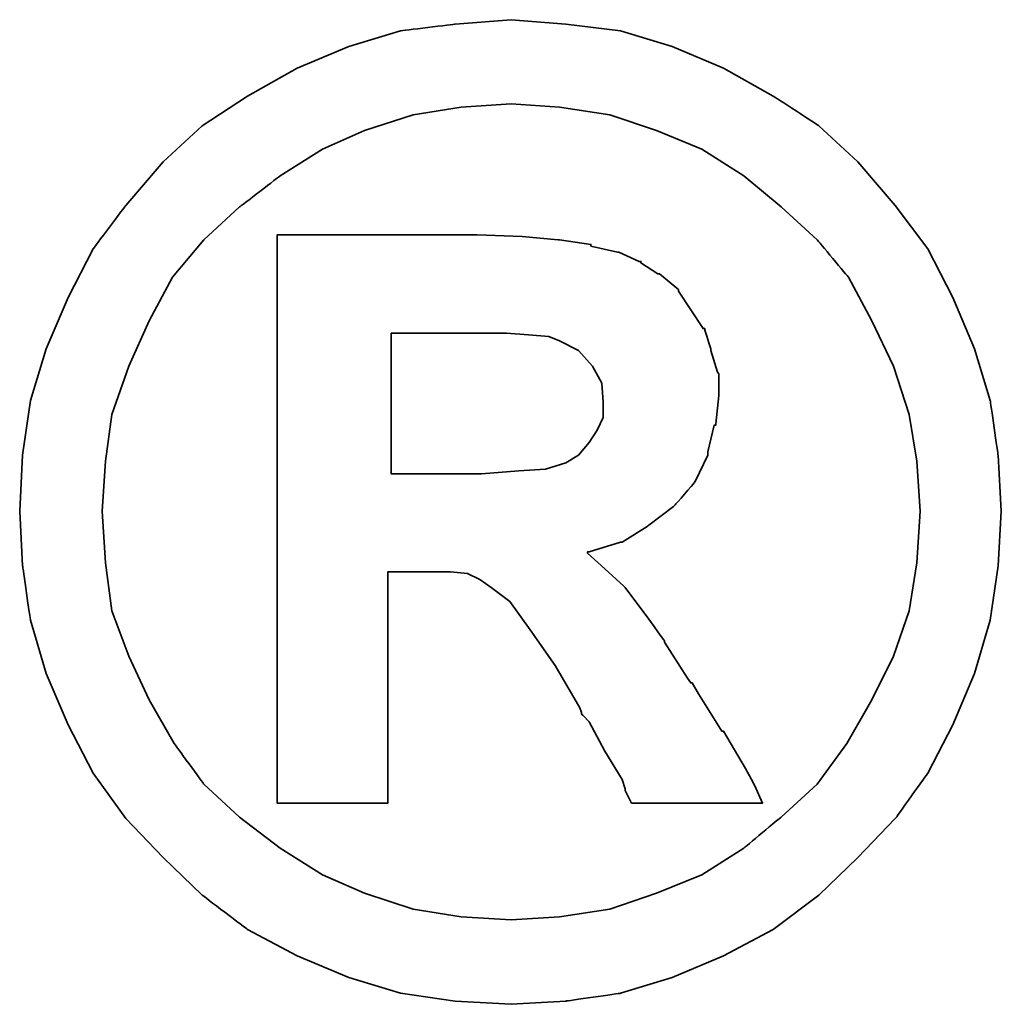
# Model space of a CAD drawing. Header units: millimetres. Extents: x 724 to 1034, y 320 to 423.
# Tile 54 of 57: x 985.05 to 986.69, y 354.24 to 355.89. Entities that reach past the tile are written whole.
import ezdxf

# ---------------------------------------------------------------- set-up
doc = ezdxf.new("R2010")
doc.units = ezdxf.units.MM
doc.header["$LTSCALE"] = 0.15
doc.layers.add('DIM', color=4, linetype='CONTINUOUS')
doc.layers.add('layer 1', color=7, linetype='CONTINUOUS')

# ---------------------------------------------------------------- blocks, each defined once
blk = doc.blocks.new('TBI MOTION logo(完整正式版)')
at = {"layer": 'layer 1', "color": 22, "lineweight": 35}
for points, knots in [([(81.20634, 4.98624), (81.20634, 4.98624), (81.18649, 5.32862), (81.18649, 5.32862), (81.18649, 5.32862), (81.18649, 5.32862), (81.13886, 5.66206), (81.13886, 5.66206), (81.13886, 5.66206), (81.13886, 5.66206), (81.04359, 5.97764), (81.04359, 5.97764), (81.04359, 5.97764), (81.04359, 5.97764), (80.91061, 6.29124), (80.91061, 6.29124), (80.91061, 6.29124), (80.91061, 6.29124), (80.75778, 6.58697), (80.75778, 6.58697), (80.75778, 6.58697), (80.75778, 6.58697), (80.5593, 6.85294), (80.5593, 6.85294), (80.5593, 6.85294), (80.5593, 6.85294), (80.33105, 7.1189), (80.33105, 7.1189), (80.33105, 7.1189), (80.33105, 7.1189), (80.09287, 7.33921), (80.09287, 7.33921), (80.09287, 7.33921), (80.09287, 7.33921), (79.815, 7.51982), (79.815, 7.51982), (79.815, 7.51982), (79.815, 7.51982), (79.51133, 7.69051), (79.51133, 7.69051), (79.51133, 7.69051), (79.51133, 7.69051), (79.19773, 7.8235), (79.19773, 7.8235), (79.19773, 7.8235), (79.19773, 7.8235), (78.88215, 7.91877), (78.88215, 7.91877), (78.88215, 7.91877), (78.88215, 7.91877), (78.54871, 7.95846), (78.54871, 7.95846), (78.54871, 7.95846), (78.54871, 7.95846), (78.21526, 7.98625), (78.21526, 7.98625), (78.21526, 7.98625), (78.21526, 7.98625), (77.87388, 7.95846), (77.87388, 7.95846), (77.87388, 7.95846), (77.87388, 7.95846), (77.54044, 7.91877), (77.54044, 7.91877), (77.54044, 7.91877), (77.54044, 7.91877), (77.22485, 7.8235), (77.22485, 7.8235), (77.22485, 7.8235), (77.22485, 7.8235), (76.91027, 7.69051), (76.91027, 7.69051), (76.91027, 7.69051), (76.91027, 7.69051), (76.6056, 7.51982), (76.6056, 7.51982), (76.6056, 7.51982), (76.6056, 7.51982), (76.32972, 7.33921), (76.32972, 7.33921), (76.32972, 7.33921), (76.32972, 7.33921), (76.09154, 7.1189), (76.09154, 7.1189), (76.09154, 7.1189), (76.09154, 7.1189), (75.86329, 6.85294), (75.86329, 6.85294), (75.86329, 6.85294), (75.86329, 6.85294), (75.66382, 6.58697), (75.66382, 6.58697), (75.66382, 6.58697), (75.66382, 6.58697), (75.51099, 6.29124), (75.51099, 6.29124), (75.51099, 6.29124), (75.51099, 6.29124), (75.37702, 5.97764), (75.37702, 5.97764), (75.37702, 5.97764), (75.37702, 5.97764), (75.28175, 5.66206), (75.28175, 5.66206), (75.28175, 5.66206), (75.28175, 5.66206), (75.23411, 5.32862), (75.23411, 5.32862), (75.23411, 5.32862), (75.23411, 5.32862), (75.21625, 4.98624), (75.21625, 4.98624), (75.21625, 4.98624), (75.21625, 4.98624), (75.23411, 4.6528), (75.23411, 4.6528), (75.23411, 4.6528), (75.23411, 4.6528), (75.28175, 4.32035), (75.28175, 4.32035), (75.28175, 4.32035), (75.28175, 4.32035), (75.37702, 3.99583), (75.37702, 3.99583), (75.37702, 3.99583), (75.37702, 3.99583), (75.51099, 3.68224), (75.51099, 3.68224), (75.51099, 3.68224), (75.51099, 3.68224), (75.66382, 3.38749), (75.66382, 3.38749), (75.66382, 3.38749), (75.66382, 3.38749), (75.86329, 3.10963), (75.86329, 3.10963), (75.86329, 3.10963), (75.86329, 3.10963), (76.09154, 2.87145), (76.09154, 2.87145), (76.09154, 2.87145), (76.09154, 2.87145), (76.32972, 2.6432), (76.32972, 2.6432), (76.32972, 2.6432), (76.32972, 2.6432), (76.6056, 2.43381), (76.6056, 2.43381), (76.6056, 2.43381), (76.6056, 2.43381), (76.91027, 2.27205), (76.91027, 2.27205), (76.91027, 2.27205), (76.91027, 2.27205), (77.22485, 2.13906), (77.22485, 2.13906), (77.22485, 2.13906), (77.22485, 2.13906), (77.54044, 2.0438), (77.54044, 2.0438), (77.54044, 2.0438), (77.54044, 2.0438), (77.87388, 1.99616), (77.87388, 1.99616), (77.87388, 1.99616), (77.87388, 1.99616), (78.21526, 1.97631), (78.21526, 1.97631), (78.21526, 1.97631), (78.21526, 1.97631), (78.54871, 1.99616), (78.54871, 1.99616), (78.54871, 1.99616), (78.54871, 1.99616), (78.88215, 2.0438), (78.88215, 2.0438), (78.88215, 2.0438), (78.88215, 2.0438), (79.19773, 2.13906), (79.19773, 2.13906), (79.19773, 2.13906), (79.19773, 2.13906), (79.51133, 2.27205), (79.51133, 2.27205), (79.51133, 2.27205), (79.51133, 2.27205), (79.815, 2.43381), (79.815, 2.43381), (79.815, 2.43381), (79.815, 2.43381), (80.09287, 2.6432), (80.09287, 2.6432), (80.09287, 2.6432), (80.09287, 2.6432), (80.33105, 2.87145), (80.33105, 2.87145), (80.33105, 2.87145), (80.33105, 2.87145), (80.5593, 3.10963), (80.5593, 3.10963), (80.5593, 3.10963), (80.5593, 3.10963), (80.75778, 3.38749), (80.75778, 3.38749), (80.75778, 3.38749), (80.75778, 3.38749), (80.91061, 3.68224), (80.91061, 3.68224), (80.91061, 3.68224), (80.91061, 3.68224), (81.04359, 3.99583), (81.04359, 3.99583), (81.04359, 3.99583), (81.04359, 3.99583), (81.13886, 4.32035), (81.13886, 4.32035), (81.13886, 4.32035), (81.13886, 4.32035), (81.18649, 4.6528), (81.18649, 4.6528), (81.18649, 4.6528), (81.18649, 4.6528), (81.20634, 4.98624), (81.20634, 4.98624)], [0, 0, 0, 0, 0.0178571, 0.0178571, 0.0178571, 0.0178572, 0.0357143, 0.0357143, 0.0357143, 0.0357143, 0.0535714, 0.0535714, 0.0535714, 0.0535714, 0.0714286, 0.0714286, 0.0714286, 0.0714286, 0.0892857, 0.0892857, 0.0892857, 0.0892857, 0.1071429, 0.1071429, 0.1071429, 0.1071429, 0.125, 0.125, 0.125, 0.125, 0.1428571, 0.1428571, 0.1428571, 0.1428572, 0.1607143, 0.1607143, 0.1607143, 0.1607143, 0.1785714, 0.1785714, 0.1785714, 0.1785714, 0.1964286, 0.1964286, 0.1964286, 0.1964286, 0.2142857, 0.2142857, 0.2142857, 0.2142857, 0.2321429, 0.2321429, 0.2321429, 0.2321429, 0.25, 0.25, 0.25, 0.25, 0.2678571, 0.2678571, 0.2678571, 0.2678572, 0.2857143, 0.2857143, 0.2857143, 0.2857143, 0.3035714, 0.3035714, 0.3035714, 0.3035714, 0.3214286, 0.3214286, 0.3214286, 0.3214286, 0.3392857, 0.3392857, 0.3392857, 0.3392857, 0.3571429, 0.3571429, 0.3571429, 0.3571429, 0.375, 0.375, 0.375, 0.375, 0.3928571, 0.3928571, 0.3928571, 0.3928572, 0.4107143, 0.4107143, 0.4107143, 0.4107143, 0.4285714, 0.4285714, 0.4285714, 0.4285714, 0.4464286, 0.4464286, 0.4464286, 0.4464286, 0.4642857, 0.4642857, 0.4642857, 0.4642857, 0.4821429, 0.4821429, 0.4821429, 0.4821429, 0.5, 0.5, 0.5, 0.5, 0.5178571, 0.5178571, 0.5178571, 0.5178572, 0.5357143, 0.5357143, 0.5357143, 0.5357143, 0.5535714, 0.5535714, 0.5535714, 0.5535714, 0.5714286, 0.5714286, 0.5714286, 0.5714286, 0.5892857, 0.5892857, 0.5892857, 0.5892857, 0.6071429, 0.6071429, 0.6071429, 0.6071429, 0.625, 0.625, 0.625, 0.625, 0.6428571, 0.6428571, 0.6428571, 0.6428572, 0.6607143, 0.6607143, 0.6607143, 0.6607143, 0.6785714, 0.6785714, 0.6785714, 0.6785714, 0.6964286, 0.6964286, 0.6964286, 0.6964286, 0.7142857, 0.7142857, 0.7142857, 0.7142857, 0.7321429, 0.7321429, 0.7321429, 0.7321429, 0.75, 0.75, 0.75, 0.75, 0.7678571, 0.7678571, 0.7678571, 0.7678572, 0.7857143, 0.7857143, 0.7857143, 0.7857143, 0.8035714, 0.8035714, 0.8035714, 0.8035714, 0.8214286, 0.8214286, 0.8214286, 0.8214286, 0.8392857, 0.8392857, 0.8392857, 0.8392857, 0.8571429, 0.8571429, 0.8571429, 0.8571429, 0.875, 0.875, 0.875, 0.875, 0.8928571, 0.8928571, 0.8928571, 0.8928572, 0.9107143, 0.9107143, 0.9107143, 0.9107143, 0.9285714, 0.9285714, 0.9285714, 0.9285714, 0.9464286, 0.9464286, 0.9464286, 0.9464286, 0.9642857, 0.9642857, 0.9642857, 0.9642857, 0.9821429, 0.9821429, 0.9821429, 0.9821429, 1, 1, 1, 1]), ([(80.71014, 4.98624), (80.71014, 4.98624), (80.69129, 5.29091), (80.69129, 5.29091), (80.69129, 5.29091), (80.69129, 5.29091), (80.64464, 5.57672), (80.64464, 5.57672), (80.64464, 5.57672), (80.64464, 5.57672), (80.54937, 5.87245), (80.54937, 5.87245), (80.54937, 5.87245), (80.54937, 5.87245), (80.41639, 6.14833), (80.41639, 6.14833), (80.41639, 6.14833), (80.41639, 6.14833), (80.27349, 6.41429), (80.27349, 6.41429), (80.27349, 6.41429), (80.27349, 6.41429), (80.08295, 6.64255), (80.08295, 6.64255), (80.08295, 6.64255), (80.08295, 6.64255), (79.86264, 6.84301), (79.86264, 6.84301), (79.86264, 6.84301), (79.86264, 6.84301), (79.63439, 7.03355), (79.63439, 7.03355), (79.63439, 7.03355), (79.63439, 7.03355), (79.37835, 7.1963), (79.37835, 7.1963), (79.37835, 7.1963), (79.37835, 7.1963), (79.10246, 7.30944), (79.10246, 7.30944), (79.10246, 7.30944), (79.10246, 7.30944), (78.81665, 7.40471), (78.81665, 7.40471), (78.81665, 7.40471), (78.81665, 7.40471), (78.511, 7.45234), (78.511, 7.45234), (78.511, 7.45234), (78.511, 7.45234), (78.21526, 7.47219), (78.21526, 7.47219), (78.21526, 7.47219), (78.21526, 7.47219), (77.9106, 7.45234), (77.9106, 7.45234), (77.9106, 7.45234), (77.9106, 7.45234), (77.61685, 7.40471), (77.61685, 7.40471), (77.61685, 7.40471), (77.61685, 7.40471), (77.32012, 7.30944), (77.32012, 7.30944), (77.32012, 7.30944), (77.32012, 7.30944), (77.06309, 7.1963), (77.06309, 7.1963), (77.06309, 7.1963), (77.06309, 7.1963), (76.80606, 7.03355), (76.80606, 7.03355), (76.80606, 7.03355), (76.80606, 7.03355), (76.55797, 6.84301), (76.55797, 6.84301), (76.55797, 6.84301), (76.55797, 6.84301), (76.34063, 6.64255), (76.34063, 6.64255), (76.34063, 6.64255), (76.34063, 6.64255), (76.1491, 6.41429), (76.1491, 6.41429), (76.1491, 6.41429), (76.1491, 6.41429), (76.0062, 6.14833), (76.0062, 6.14833), (76.0062, 6.14833), (76.0062, 6.14833), (75.88314, 5.87245), (75.88314, 5.87245), (75.88314, 5.87245), (75.88314, 5.87245), (75.77794, 5.57672), (75.77794, 5.57672), (75.77794, 5.57672), (75.77794, 5.57672), (75.73924, 5.29091), (75.73924, 5.29091), (75.73924, 5.29091), (75.73924, 5.29091), (75.72039, 4.98624), (75.72039, 4.98624), (75.72039, 4.98624), (75.72039, 4.98624), (75.73924, 4.67165), (75.73924, 4.67165), (75.73924, 4.67165), (75.73924, 4.67165), (75.77794, 4.37791), (75.77794, 4.37791), (75.77794, 4.37791), (75.77794, 4.37791), (75.88314, 4.10102), (75.88314, 4.10102), (75.88314, 4.10102), (75.88314, 4.10102), (76.0062, 3.83407), (76.0062, 3.83407), (76.0062, 3.83407), (76.0062, 3.83407), (76.15902, 3.56811), (76.15902, 3.56811), (76.15902, 3.56811), (76.15902, 3.56811), (76.34063, 3.32001), (76.34063, 3.32001), (76.34063, 3.32001), (76.34063, 3.32001), (76.55797, 3.11955), (76.55797, 3.11955), (76.55797, 3.11955), (76.55797, 3.11955), (76.80606, 2.92901), (76.80606, 2.92901), (76.80606, 2.92901), (76.80606, 2.92901), (77.06309, 2.76725), (77.06309, 2.76725), (77.06309, 2.76725), (77.06309, 2.76725), (77.32012, 2.65412), (77.32012, 2.65412), (77.32012, 2.65412), (77.32012, 2.65412), (77.61685, 2.55786), (77.61685, 2.55786), (77.61685, 2.55786), (77.61685, 2.55786), (77.9106, 2.51022), (77.9106, 2.51022), (77.9106, 2.51022), (77.9106, 2.51022), (78.21526, 2.49137), (78.21526, 2.49137), (78.21526, 2.49137), (78.21526, 2.49137), (78.511, 2.51022), (78.511, 2.51022), (78.511, 2.51022), (78.511, 2.51022), (78.81665, 2.55786), (78.81665, 2.55786), (78.81665, 2.55786), (78.81665, 2.55786), (79.10246, 2.65412), (79.10246, 2.65412), (79.10246, 2.65412), (79.10246, 2.65412), (79.37835, 2.76725), (79.37835, 2.76725), (79.37835, 2.76725), (79.37835, 2.76725), (79.63439, 2.92901), (79.63439, 2.92901), (79.63439, 2.92901), (79.63439, 2.92901), (79.86264, 3.11955), (79.86264, 3.11955), (79.86264, 3.11955), (79.86264, 3.11955), (80.08295, 3.32001), (80.08295, 3.32001), (80.08295, 3.32001), (80.08295, 3.32001), (80.26356, 3.56811), (80.26356, 3.56811), (80.26356, 3.56811), (80.26356, 3.56811), (80.41639, 3.83407), (80.41639, 3.83407), (80.41639, 3.83407), (80.41639, 3.83407), (80.54937, 4.10102), (80.54937, 4.10102), (80.54937, 4.10102), (80.54937, 4.10102), (80.64464, 4.37791), (80.64464, 4.37791), (80.64464, 4.37791), (80.64464, 4.37791), (80.69129, 4.67165), (80.69129, 4.67165), (80.69129, 4.67165), (80.69129, 4.67165), (80.71014, 4.98624), (80.71014, 4.98624)], [0, 0, 0, 0, 0.0192308, 0.0192308, 0.0192308, 0.0192308, 0.0384615, 0.0384615, 0.0384615, 0.0384615, 0.0576923, 0.0576923, 0.0576923, 0.0576923, 0.0769231, 0.0769231, 0.0769231, 0.0769231, 0.0961538, 0.0961538, 0.0961538, 0.0961539, 0.1153846, 0.1153846, 0.1153846, 0.1153846, 0.1346154, 0.1346154, 0.1346154, 0.1346154, 0.1538462, 0.1538462, 0.1538462, 0.1538462, 0.1730769, 0.1730769, 0.1730769, 0.1730769, 0.1923077, 0.1923077, 0.1923077, 0.1923077, 0.2115385, 0.2115385, 0.2115385, 0.2115385, 0.2307692, 0.2307692, 0.2307692, 0.2307692, 0.25, 0.25, 0.25, 0.25, 0.2692308, 0.2692308, 0.2692308, 0.2692308, 0.2884615, 0.2884615, 0.2884615, 0.2884615, 0.3076923, 0.3076923, 0.3076923, 0.3076923, 0.3269231, 0.3269231, 0.3269231, 0.3269231, 0.3461538, 0.3461538, 0.3461538, 0.3461539, 0.3653846, 0.3653846, 0.3653846, 0.3653846, 0.3846154, 0.3846154, 0.3846154, 0.3846154, 0.4038462, 0.4038462, 0.4038462, 0.4038462, 0.4230769, 0.4230769, 0.4230769, 0.4230769, 0.4423077, 0.4423077, 0.4423077, 0.4423077, 0.4615385, 0.4615385, 0.4615385, 0.4615385, 0.4807692, 0.4807692, 0.4807692, 0.4807692, 0.5, 0.5, 0.5, 0.5, 0.5192308, 0.5192308, 0.5192308, 0.5192308, 0.5384615, 0.5384615, 0.5384615, 0.5384615, 0.5576923, 0.5576923, 0.5576923, 0.5576923, 0.5769231, 0.5769231, 0.5769231, 0.5769231, 0.5961538, 0.5961538, 0.5961538, 0.5961539, 0.6153846, 0.6153846, 0.6153846, 0.6153846, 0.6346154, 0.6346154, 0.6346154, 0.6346154, 0.6538462, 0.6538462, 0.6538462, 0.6538462, 0.6730769, 0.6730769, 0.6730769, 0.6730769, 0.6923077, 0.6923077, 0.6923077, 0.6923077, 0.7115385, 0.7115385, 0.7115385, 0.7115385, 0.7307692, 0.7307692, 0.7307692, 0.7307692, 0.75, 0.75, 0.75, 0.75, 0.7692308, 0.7692308, 0.7692308, 0.7692308, 0.7884615, 0.7884615, 0.7884615, 0.7884615, 0.8076923, 0.8076923, 0.8076923, 0.8076923, 0.8269231, 0.8269231, 0.8269231, 0.8269231, 0.8461538, 0.8461538, 0.8461538, 0.8461539, 0.8653846, 0.8653846, 0.8653846, 0.8653846, 0.8846154, 0.8846154, 0.8846154, 0.8846154, 0.9038462, 0.9038462, 0.9038462, 0.9038462, 0.9230769, 0.9230769, 0.9230769, 0.9230769, 0.9423077, 0.9423077, 0.9423077, 0.9423077, 0.9615385, 0.9615385, 0.9615385, 0.9615385, 0.9807692, 0.9807692, 0.9807692, 0.9807692, 1, 1, 1, 1]), ([(76.78721, 3.2823), (76.78721, 3.2823), (76.78721, 3.32001), (76.78721, 3.32001), (76.78721, 3.32001), (76.78721, 3.32001), (76.78721, 3.42422), (76.78721, 3.42422), (76.78721, 3.42422), (76.78721, 3.42422), (76.78721, 3.59689), (76.78721, 3.59689), (76.78721, 3.59689), (76.78721, 3.59689), (76.78721, 3.80529), (76.78721, 3.80529), (76.78721, 3.80529), (76.78721, 3.80529), (76.78721, 4.0524), (76.78721, 4.0524), (76.78721, 4.0524), (76.78721, 4.0524), (76.78721, 4.32035), (76.78721, 4.32035), (76.78721, 4.32035), (76.78721, 4.32035), (76.78721, 4.92868), (76.78721, 4.92868), (76.78721, 4.92868), (76.78721, 4.92868), (76.78721, 5.53801), (76.78721, 5.53801), (76.78721, 5.53801), (76.78721, 5.53801), (76.78721, 5.82482), (76.78721, 5.82482), (76.78721, 5.82482), (76.78721, 5.82482), (76.78721, 6.07291), (76.78721, 6.07291), (76.78721, 6.07291), (76.78721, 6.07291), (76.78721, 6.30017), (76.78721, 6.30017), (76.78721, 6.30017), (76.78721, 6.30017), (76.78721, 6.45399), (76.78721, 6.45399), (76.78721, 6.45399), (76.78721, 6.45399), (76.78721, 6.5572), (76.78721, 6.5572), (76.78721, 6.5572), (76.78721, 6.5572), (76.78721, 6.59689), (76.78721, 6.59689), (76.78721, 6.59689), (76.78721, 6.59689), (76.78721, 6.67232), (76.78721, 6.67232), (76.78721, 6.67232), (76.78721, 6.67232), (76.8537, 6.67232), (76.8537, 6.67232), (76.8537, 6.67232), (76.8537, 6.67232), (76.87355, 6.67232), (76.87355, 6.67232), (76.87355, 6.67232), (76.87355, 6.67232), (76.91027, 6.67232), (76.91027, 6.67232), (76.91027, 6.67232), (76.91027, 6.67232), (77.04424, 6.67232), (77.04424, 6.67232), (77.04424, 6.67232), (77.04424, 6.67232), (77.22485, 6.67232), (77.22485, 6.67232), (77.22485, 6.67232), (77.22485, 6.67232), (77.43524, 6.67232), (77.43524, 6.67232), (77.43524, 6.67232), (77.43524, 6.67232), (77.65357, 6.67232), (77.65357, 6.67232), (77.65357, 6.67232), (77.65357, 6.67232), (77.82625, 6.67232), (77.82625, 6.67232), (77.82625, 6.67232), (77.82625, 6.67232), (77.94037, 6.67232), (77.94037, 6.67232), (77.94037, 6.67232), (77.94037, 6.67232), (77.97709, 6.67232), (77.97709, 6.67232), (77.97709, 6.67232), (77.97709, 6.67232), (77.99694, 6.67232), (77.99694, 6.67232), (77.99694, 6.67232), (77.99694, 6.67232), (78.00686, 6.67232), (78.00686, 6.67232), (78.00686, 6.67232), (78.00686, 6.67232), (78.28275, 6.6624), (78.28275, 6.6624), (78.28275, 6.6624), (78.28275, 6.6624), (78.50107, 6.64255), (78.50107, 6.64255), (78.50107, 6.64255), (78.50107, 6.64255), (78.511, 6.64255), (78.511, 6.64255), (78.511, 6.64255), (78.511, 6.64255), (78.70154, 6.61476), (78.70154, 6.61476), (78.70154, 6.61476), (78.70154, 6.61476), (78.70154, 6.60483), (78.70154, 6.60483), (78.70154, 6.60483), (78.70154, 6.60483), (78.86429, 6.56713), (78.86429, 6.56713), (78.86429, 6.56713), (78.86429, 6.56713), (78.87223, 6.56713), (78.87223, 6.56713), (78.87223, 6.56713), (78.87223, 6.56713), (78.99727, 6.51056), (78.99727, 6.51056), (78.99727, 6.51056), (78.99727, 6.51056), (79.00719, 6.51056), (79.00719, 6.51056), (79.00719, 6.51056), (79.00719, 6.51056), (79.00719, 6.50162), (79.00719, 6.50162), (79.00719, 6.50162), (79.00719, 6.50162), (79.1104, 6.43415), (79.1104, 6.43415), (79.1104, 6.43415), (79.1104, 6.43415), (79.12132, 6.43415), (79.12132, 6.43415), (79.12132, 6.43415), (79.12132, 6.43415), (79.22552, 6.34781), (79.22552, 6.34781), (79.22552, 6.34781), (79.22552, 6.34781), (79.23544, 6.33888), (79.23544, 6.33888), (79.23544, 6.33888), (79.23544, 6.33888), (79.23544, 6.32895), (79.23544, 6.32895), (79.23544, 6.32895), (79.23544, 6.32895), (79.31087, 6.21483), (79.31087, 6.21483), (79.31087, 6.21483), (79.31087, 6.21483), (79.38629, 6.1007), (79.38629, 6.1007), (79.38629, 6.1007), (79.38629, 6.1007), (79.3972, 6.1007), (79.3972, 6.1007), (79.3972, 6.1007), (79.3972, 6.1007), (79.3972, 6.09078), (79.3972, 6.09078), (79.3972, 6.09078), (79.3972, 6.09078), (79.43392, 5.97764), (79.43392, 5.97764), (79.43392, 5.97764), (79.43392, 5.97764), (79.43392, 5.96772), (79.43392, 5.96772), (79.43392, 5.96772), (79.43392, 5.96772), (79.47362, 5.83474), (79.47362, 5.83474), (79.47362, 5.83474), (79.47362, 5.83474), (79.48156, 5.82482), (79.48156, 5.82482), (79.48156, 5.82482), (79.48156, 5.82482), (79.48156, 5.69977), (79.48156, 5.69977), (79.48156, 5.69977), (79.48156, 5.69977), (79.48156, 5.69183), (79.48156, 5.69183), (79.48156, 5.69183), (79.48156, 5.69183), (79.4637, 5.51915), (79.4637, 5.51915), (79.4637, 5.51915), (79.4637, 5.51915), (79.4637, 5.51122), (79.4637, 5.51122), (79.4637, 5.51122), (79.4637, 5.51122), (79.45377, 5.51122), (79.45377, 5.51122), (79.45377, 5.51122), (79.45377, 5.51122), (79.41507, 5.34847), (79.41507, 5.34847), (79.41507, 5.34847), (79.41507, 5.34847), (79.41507, 5.33854), (79.41507, 5.33854), (79.41507, 5.33854), (79.41507, 5.33854), (79.41507, 5.32862), (79.41507, 5.32862), (79.41507, 5.32862), (79.41507, 5.32862), (79.33865, 5.16785), (79.33865, 5.16785), (79.33865, 5.16785), (79.33865, 5.16785), (79.33071, 5.15693), (79.33071, 5.15693), (79.33071, 5.15693), (79.33071, 5.15693), (79.2156, 5.02495), (79.2156, 5.02495), (79.2156, 5.02495), (79.2156, 5.02495), (79.20567, 5.01502), (79.20567, 5.01502), (79.20567, 5.01502), (79.20567, 5.01502), (79.05483, 4.89991), (79.05483, 4.89991), (79.05483, 4.89991), (79.05483, 4.89991), (79.04491, 4.89197), (79.04491, 4.89197), (79.04491, 4.89197), (79.04491, 4.89197), (78.89208, 4.7967), (78.89208, 4.7967), (78.89208, 4.7967), (78.89208, 4.7967), (78.88215, 4.7967), (78.88215, 4.7967), (78.88215, 4.7967), (78.88215, 4.7967), (78.69161, 4.73913), (78.69161, 4.73913), (78.69161, 4.73913), (78.69161, 4.73913), (78.68169, 4.73913), (78.68169, 4.73913), (78.68169, 4.73913), (78.68169, 4.73913), (78.68169, 4.72921), (78.68169, 4.72921), (78.68169, 4.72921), (78.68169, 4.72921), (78.78688, 4.63394), (78.78688, 4.63394), (78.78688, 4.63394), (78.78688, 4.63394), (78.902, 4.52875), (78.902, 4.52875), (78.902, 4.52875), (78.902, 4.52875), (78.91093, 4.52081), (78.91093, 4.52081), (78.91093, 4.52081), (78.91093, 4.52081), (79.02506, 4.36798), (79.02506, 4.36798), (79.02506, 4.36798), (79.02506, 4.36798), (79.1501, 4.1953), (79.1501, 4.1953), (79.1501, 4.1953), (79.1501, 4.1953), (79.1501, 4.18736), (79.1501, 4.18736), (79.1501, 4.18736), (79.1501, 4.18736), (79.29201, 3.96705), (79.29201, 3.96705), (79.29201, 3.96705), (79.29201, 3.96705), (79.31087, 3.93828), (79.31087, 3.93828), (79.31087, 3.93828), (79.31087, 3.93828), (79.32079, 3.93828), (79.32079, 3.93828), (79.32079, 3.93828), (79.32079, 3.93828), (79.3585, 3.87178), (79.3585, 3.87178), (79.3585, 3.87178), (79.3585, 3.87178), (79.50141, 3.64353), (79.50141, 3.64353), (79.50141, 3.64353), (79.50141, 3.64353), (79.51133, 3.64353), (79.51133, 3.64353), (79.51133, 3.64353), (79.51133, 3.64353), (79.64431, 3.41528), (79.64431, 3.41528), (79.64431, 3.41528), (79.64431, 3.41528), (79.68202, 3.3478), (79.68202, 3.3478), (79.68202, 3.3478), (79.68202, 3.3478), (79.70187, 3.31009), (79.70187, 3.31009), (79.70187, 3.31009), (79.70187, 3.31009), (79.7495, 3.2049), (79.7495, 3.2049), (79.7495, 3.2049), (79.7495, 3.2049), (79.64431, 3.2049), (79.64431, 3.2049), (79.64431, 3.2049), (79.64431, 3.2049), (79.62546, 3.2049), (79.62546, 3.2049), (79.62546, 3.2049), (79.62546, 3.2049), (79.53912, 3.2049), (79.53912, 3.2049), (79.53912, 3.2049), (79.53912, 3.2049), (79.31087, 3.2049), (79.31087, 3.2049), (79.31087, 3.2049), (79.31087, 3.2049), (79.08262, 3.2049), (79.08262, 3.2049), (79.08262, 3.2049), (79.08262, 3.2049), (79.00719, 3.2049), (79.00719, 3.2049), (79.00719, 3.2049), (79.00719, 3.2049), (78.98735, 3.2049), (78.98735, 3.2049), (78.98735, 3.2049), (78.98735, 3.2049), (78.94964, 3.2049), (78.94964, 3.2049), (78.94964, 3.2049), (78.94964, 3.2049), (78.92979, 3.24459), (78.92979, 3.24459), (78.92979, 3.24459), (78.92979, 3.24459), (78.91093, 3.2823), (78.91093, 3.2823), (78.91093, 3.2823), (78.91093, 3.2823), (78.91093, 3.29223), (78.91093, 3.29223), (78.91093, 3.29223), (78.91093, 3.29223), (78.89208, 3.3478), (78.89208, 3.3478), (78.89208, 3.3478), (78.89208, 3.3478), (78.78688, 3.52048), (78.78688, 3.52048), (78.78688, 3.52048), (78.78688, 3.52048), (78.69161, 3.7001), (78.69161, 3.7001), (78.69161, 3.7001), (78.69161, 3.7001), (78.6539, 3.7388), (78.6539, 3.7388), (78.6539, 3.7388), (78.6539, 3.7388), (78.64398, 3.74873), (78.64398, 3.74873), (78.64398, 3.74873), (78.64398, 3.74873), (78.64398, 3.75766), (78.64398, 3.75766), (78.64398, 3.75766), (78.64398, 3.75766), (78.63405, 3.78644), (78.63405, 3.78644), (78.63405, 3.78644), (78.63405, 3.78644), (78.48321, 4.04347), (78.48321, 4.04347), (78.48321, 4.04347), (78.48321, 4.04347), (78.33038, 4.2618), (78.33038, 4.2618), (78.33038, 4.2618), (78.33038, 4.2618), (78.20732, 4.43447), (78.20732, 4.43447), (78.20732, 4.43447), (78.20732, 4.43447), (78.09221, 4.52081), (78.09221, 4.52081), (78.09221, 4.52081), (78.09221, 4.52081), (78.02472, 4.56845), (78.02472, 4.56845), (78.02472, 4.56845), (78.02472, 4.56845), (77.9493, 4.60616), (77.9493, 4.60616), (77.9493, 4.60616), (77.9493, 4.60616), (77.8451, 4.61608), (77.8451, 4.61608), (77.8451, 4.61608), (77.8451, 4.61608), (77.71113, 4.61608), (77.71113, 4.61608), (77.71113, 4.61608), (77.71113, 4.61608), (77.69128, 4.61608), (77.69128, 4.61608), (77.69128, 4.61608), (77.69128, 4.61608), (77.67342, 4.61608), (77.67342, 4.61608), (77.67342, 4.61608), (77.67342, 4.61608), (77.5583, 4.61608), (77.5583, 4.61608), (77.5583, 4.61608), (77.5583, 4.61608), (77.46303, 4.61608), (77.46303, 4.61608), (77.46303, 4.61608), (77.46303, 4.61608), (77.46303, 4.54761), (77.46303, 4.54761), (77.46303, 4.54761), (77.46303, 4.54761), (77.46303, 4.47318), (77.46303, 4.47318), (77.46303, 4.47318), (77.46303, 4.47318), (77.46303, 4.24294), (77.46303, 4.24294), (77.46303, 4.24294), (77.46303, 4.24294), (77.46303, 3.99583), (77.46303, 3.99583), (77.46303, 3.99583), (77.46303, 3.99583), (77.46303, 3.72888), (77.46303, 3.72888), (77.46303, 3.72888), (77.46303, 3.72888), (77.46303, 3.51055), (77.46303, 3.51055), (77.46303, 3.51055), (77.46303, 3.51055), (77.46303, 3.42422), (77.46303, 3.42422), (77.46303, 3.42422), (77.46303, 3.42422), (77.46303, 3.35773), (77.46303, 3.35773), (77.46303, 3.35773), (77.46303, 3.35773), (77.46303, 3.30017), (77.46303, 3.30017), (77.46303, 3.30017), (77.46303, 3.30017), (77.46303, 3.2823), (77.46303, 3.2823), (77.46303, 3.2823), (77.46303, 3.2823), (77.46303, 3.2049), (77.46303, 3.2049), (77.46303, 3.2049), (77.46303, 3.2049), (77.39753, 3.2049), (77.39753, 3.2049), (77.39753, 3.2049), (77.39753, 3.2049), (77.37768, 3.2049), (77.37768, 3.2049), (77.37768, 3.2049), (77.37768, 3.2049), (77.32012, 3.2049), (77.32012, 3.2049), (77.32012, 3.2049), (77.32012, 3.2049), (77.12165, 3.2049), (77.12165, 3.2049), (77.12165, 3.2049), (77.12165, 3.2049), (76.94897, 3.2049), (76.94897, 3.2049), (76.94897, 3.2049), (76.94897, 3.2049), (76.8924, 3.2049), (76.8924, 3.2049), (76.8924, 3.2049), (76.8924, 3.2049), (76.8537, 3.2049), (76.8537, 3.2049), (76.8537, 3.2049), (76.8537, 3.2049), (76.78721, 3.2049), (76.78721, 3.2049), (76.78721, 3.2049), (76.78721, 3.2049), (76.78721, 3.2823), (76.78721, 3.2823)], [0, 0, 0, 0, 0.0074074, 0.0074074, 0.0074074, 0.0074074, 0.0148148, 0.0148148, 0.0148148, 0.0148148, 0.0222222, 0.0222222, 0.0222222, 0.0222222, 0.0296296, 0.0296296, 0.0296296, 0.0296296, 0.037037, 0.037037, 0.037037, 0.037037, 0.0444444, 0.0444444, 0.0444444, 0.0444445, 0.0518519, 0.0518519, 0.0518519, 0.0518519, 0.0592593, 0.0592593, 0.0592593, 0.0592593, 0.0666667, 0.0666667, 0.0666667, 0.0666667, 0.0740741, 0.0740741, 0.0740741, 0.0740741, 0.0814815, 0.0814815, 0.0814815, 0.0814815, 0.0888889, 0.0888889, 0.0888889, 0.0888889, 0.0962963, 0.0962963, 0.0962963, 0.0962963, 0.1037037, 0.1037037, 0.1037037, 0.1037037, 0.1111111, 0.1111111, 0.1111111, 0.1111111, 0.1185185, 0.1185185, 0.1185185, 0.1185185, 0.1259259, 0.1259259, 0.1259259, 0.1259259, 0.1333333, 0.1333333, 0.1333333, 0.1333333, 0.1407407, 0.1407407, 0.1407407, 0.1407408, 0.1481481, 0.1481481, 0.1481481, 0.1481482, 0.1555556, 0.1555556, 0.1555556, 0.1555556, 0.162963, 0.162963, 0.162963, 0.162963, 0.1703704, 0.1703704, 0.1703704, 0.1703704, 0.1777778, 0.1777778, 0.1777778, 0.1777778, 0.1851852, 0.1851852, 0.1851852, 0.1851852, 0.1925926, 0.1925926, 0.1925926, 0.1925926, 0.2, 0.2, 0.2, 0.2, 0.2074074, 0.2074074, 0.2074074, 0.2074074, 0.2148148, 0.2148148, 0.2148148, 0.2148148, 0.2222222, 0.2222222, 0.2222222, 0.2222222, 0.2296296, 0.2296296, 0.2296296, 0.2296296, 0.237037, 0.237037, 0.237037, 0.237037, 0.2444444, 0.2444444, 0.2444444, 0.2444445, 0.2518519, 0.2518519, 0.2518519, 0.2518519, 0.2592593, 0.2592593, 0.2592593, 0.2592593, 0.2666667, 0.2666667, 0.2666667, 0.2666667, 0.2740741, 0.2740741, 0.2740741, 0.2740741, 0.2814815, 0.2814815, 0.2814815, 0.2814815, 0.2888889, 0.2888889, 0.2888889, 0.2888889, 0.2962963, 0.2962963, 0.2962963, 0.2962963, 0.3037037, 0.3037037, 0.3037037, 0.3037037, 0.3111111, 0.3111111, 0.3111111, 0.3111111, 0.3185185, 0.3185185, 0.3185185, 0.3185185, 0.3259259, 0.3259259, 0.3259259, 0.3259259, 0.3333333, 0.3333333, 0.3333333, 0.3333333, 0.3407407, 0.3407407, 0.3407407, 0.3407408, 0.3481481, 0.3481481, 0.3481481, 0.3481482, 0.3555556, 0.3555556, 0.3555556, 0.3555556, 0.362963, 0.362963, 0.362963, 0.362963, 0.3703704, 0.3703704, 0.3703704, 0.3703704, 0.3777778, 0.3777778, 0.3777778, 0.3777778, 0.3851852, 0.3851852, 0.3851852, 0.3851852, 0.3925926, 0.3925926, 0.3925926, 0.3925926, 0.4, 0.4, 0.4, 0.4, 0.4074074, 0.4074074, 0.4074074, 0.4074074, 0.4148148, 0.4148148, 0.4148148, 0.4148148, 0.4222222, 0.4222222, 0.4222222, 0.4222222, 0.4296296, 0.4296296, 0.4296296, 0.4296296, 0.437037, 0.437037, 0.437037, 0.437037, 0.4444444, 0.4444444, 0.4444444, 0.4444445, 0.4518519, 0.4518519, 0.4518519, 0.4518519, 0.4592593, 0.4592593, 0.4592593, 0.4592593, 0.4666667, 0.4666667, 0.4666667, 0.4666667, 0.4740741, 0.4740741, 0.4740741, 0.4740741, 0.4814815, 0.4814815, 0.4814815, 0.4814815, 0.4888889, 0.4888889, 0.4888889, 0.4888889, 0.4962963, 0.4962963, 0.4962963, 0.4962963, 0.5037037, 0.5037037, 0.5037037, 0.5037037, 0.5111111, 0.5111111, 0.5111111, 0.5111111, 0.5185185, 0.5185185, 0.5185185, 0.5185185, 0.5259259, 0.5259259, 0.5259259, 0.5259259, 0.5333333, 0.5333333, 0.5333333, 0.5333333, 0.5407407, 0.5407407, 0.5407407, 0.5407408, 0.5481481, 0.5481481, 0.5481481, 0.5481482, 0.5555556, 0.5555556, 0.5555556, 0.5555556, 0.562963, 0.562963, 0.562963, 0.562963, 0.5703704, 0.5703704, 0.5703704, 0.5703704, 0.5777778, 0.5777778, 0.5777778, 0.5777778, 0.5851852, 0.5851852, 0.5851852, 0.5851852, 0.5925926, 0.5925926, 0.5925926, 0.5925926, 0.6, 0.6, 0.6, 0.6, 0.6074074, 0.6074074, 0.6074074, 0.6074074, 0.6148148, 0.6148148, 0.6148148, 0.6148148, 0.6222222, 0.6222222, 0.6222222, 0.6222222, 0.6296296, 0.6296296, 0.6296296, 0.6296296, 0.637037, 0.637037, 0.637037, 0.637037, 0.6444444, 0.6444444, 0.6444444, 0.6444445, 0.6518519, 0.6518519, 0.6518519, 0.6518519, 0.6592593, 0.6592593, 0.6592593, 0.6592593, 0.6666667, 0.6666667, 0.6666667, 0.6666667, 0.6740741, 0.6740741, 0.6740741, 0.6740741, 0.6814815, 0.6814815, 0.6814815, 0.6814815, 0.6888889, 0.6888889, 0.6888889, 0.6888889, 0.6962963, 0.6962963, 0.6962963, 0.6962963, 0.7037037, 0.7037037, 0.7037037, 0.7037037, 0.7111111, 0.7111111, 0.7111111, 0.7111111, 0.7185185, 0.7185185, 0.7185185, 0.7185185, 0.7259259, 0.7259259, 0.7259259, 0.7259259, 0.7333333, 0.7333333, 0.7333333, 0.7333333, 0.7407407, 0.7407407, 0.7407407, 0.7407408, 0.7481481, 0.7481481, 0.7481481, 0.7481482, 0.7555556, 0.7555556, 0.7555556, 0.7555556, 0.762963, 0.762963, 0.762963, 0.762963, 0.7703704, 0.7703704, 0.7703704, 0.7703704, 0.7777778, 0.7777778, 0.7777778, 0.7777778, 0.7851852, 0.7851852, 0.7851852, 0.7851852, 0.7925926, 0.7925926, 0.7925926, 0.7925926, 0.8, 0.8, 0.8, 0.8, 0.8074074, 0.8074074, 0.8074074, 0.8074074, 0.8148148, 0.8148148, 0.8148148, 0.8148148, 0.8222222, 0.8222222, 0.8222222, 0.8222222, 0.8296296, 0.8296296, 0.8296296, 0.8296296, 0.837037, 0.837037, 0.837037, 0.837037, 0.8444444, 0.8444444, 0.8444444, 0.8444445, 0.8518519, 0.8518519, 0.8518519, 0.8518519, 0.8592593, 0.8592593, 0.8592593, 0.8592593, 0.8666667, 0.8666667, 0.8666667, 0.8666667, 0.8740741, 0.8740741, 0.8740741, 0.8740741, 0.8814815, 0.8814815, 0.8814815, 0.8814815, 0.8888889, 0.8888889, 0.8888889, 0.8888889, 0.8962963, 0.8962963, 0.8962963, 0.8962963, 0.9037037, 0.9037037, 0.9037037, 0.9037037, 0.9111111, 0.9111111, 0.9111111, 0.9111111, 0.9185185, 0.9185185, 0.9185185, 0.9185185, 0.9259259, 0.9259259, 0.9259259, 0.9259259, 0.9333333, 0.9333333, 0.9333333, 0.9333333, 0.9407407, 0.9407407, 0.9407407, 0.9407408, 0.9481481, 0.9481481, 0.9481481, 0.9481482, 0.9555556, 0.9555556, 0.9555556, 0.9555556, 0.962963, 0.962963, 0.962963, 0.962963, 0.9703704, 0.9703704, 0.9703704, 0.9703704, 0.9777778, 0.9777778, 0.9777778, 0.9777778, 0.9851852, 0.9851852, 0.9851852, 0.9851852, 0.9925926, 0.9925926, 0.9925926, 0.9925926, 1, 1, 1, 1]), ([(77.48288, 6.07291), (77.48288, 6.07291), (77.48288, 5.99551), (77.48288, 5.99551), (77.48288, 5.99551), (77.48288, 5.99551), (77.48288, 5.82482), (77.48288, 5.82482), (77.48288, 5.82482), (77.48288, 5.82482), (77.48288, 5.63328), (77.48288, 5.63328), (77.48288, 5.63328), (77.48288, 5.63328), (77.48288, 5.46358), (77.48288, 5.46358), (77.48288, 5.46358), (77.48288, 5.46358), (77.48288, 5.29091), (77.48288, 5.29091), (77.48288, 5.29091), (77.48288, 5.29091), (77.48288, 5.21449), (77.48288, 5.21449), (77.48288, 5.21449), (77.48288, 5.21449), (77.50074, 5.21449), (77.50074, 5.21449), (77.50074, 5.21449), (77.50074, 5.21449), (77.71113, 5.21449), (77.71113, 5.21449), (77.71113, 5.21449), (77.71113, 5.21449), (77.94037, 5.21449), (77.94037, 5.21449), (77.94037, 5.21449), (77.94037, 5.21449), (78.01579, 5.21449), (78.01579, 5.21449), (78.01579, 5.21449), (78.01579, 5.21449), (78.03465, 5.21449), (78.03465, 5.21449), (78.03465, 5.21449), (78.03465, 5.21449), (78.2629, 5.23335), (78.2629, 5.23335), (78.2629, 5.23335), (78.2629, 5.23335), (78.42565, 5.24327), (78.42565, 5.24327), (78.42565, 5.24327), (78.42565, 5.24327), (78.54871, 5.28098), (78.54871, 5.28098), (78.54871, 5.28098), (78.54871, 5.28098), (78.62611, 5.32862), (78.62611, 5.32862), (78.62611, 5.32862), (78.62611, 5.32862), (78.69161, 5.40503), (78.69161, 5.40503), (78.69161, 5.40503), (78.69161, 5.40503), (78.73925, 5.48145), (78.73925, 5.48145), (78.73925, 5.48145), (78.73925, 5.48145), (78.77696, 5.55885), (78.77696, 5.55885), (78.77696, 5.55885), (78.77696, 5.55885), (78.77696, 5.65214), (78.77696, 5.65214), (78.77696, 5.65214), (78.77696, 5.65214), (78.76902, 5.76726), (78.76902, 5.76726), (78.76902, 5.76726), (78.76902, 5.76726), (78.71146, 5.87245), (78.71146, 5.87245), (78.71146, 5.87245), (78.71146, 5.87245), (78.62611, 5.96772), (78.62611, 5.96772), (78.62611, 5.96772), (78.62611, 5.96772), (78.511, 6.02528), (78.511, 6.02528), (78.511, 6.02528), (78.511, 6.02528), (78.44451, 6.05306), (78.44451, 6.05306), (78.44451, 6.05306), (78.44451, 6.05306), (78.32046, 6.06299), (78.32046, 6.06299), (78.32046, 6.06299), (78.32046, 6.06299), (78.18748, 6.07291), (78.18748, 6.07291), (78.18748, 6.07291), (78.18748, 6.07291), (77.99694, 6.07291), (77.99694, 6.07291), (77.99694, 6.07291), (77.99694, 6.07291), (77.97709, 6.07291), (77.97709, 6.07291), (77.97709, 6.07291), (77.97709, 6.07291), (77.90167, 6.07291), (77.90167, 6.07291), (77.90167, 6.07291), (77.90167, 6.07291), (77.69128, 6.07291), (77.69128, 6.07291), (77.69128, 6.07291), (77.69128, 6.07291), (77.50074, 6.07291), (77.50074, 6.07291), (77.50074, 6.07291), (77.50074, 6.07291), (77.48288, 6.07291), (77.48288, 6.07291)], [0, 0, 0, 0, 0.03125, 0.03125, 0.03125, 0.03125, 0.0625, 0.0625, 0.0625, 0.0625, 0.09375, 0.09375, 0.09375, 0.09375, 0.125, 0.125, 0.125, 0.125, 0.15625, 0.15625, 0.15625, 0.15625, 0.1875, 0.1875, 0.1875, 0.1875, 0.21875, 0.21875, 0.21875, 0.21875, 0.25, 0.25, 0.25, 0.25, 0.28125, 0.28125, 0.28125, 0.28125, 0.3125, 0.3125, 0.3125, 0.3125, 0.34375, 0.34375, 0.34375, 0.34375, 0.375, 0.375, 0.375, 0.375, 0.40625, 0.40625, 0.40625, 0.40625, 0.4375, 0.4375, 0.4375, 0.4375, 0.46875, 0.46875, 0.46875, 0.46875, 0.5, 0.5, 0.5, 0.5, 0.53125, 0.53125, 0.53125, 0.53125, 0.5625, 0.5625, 0.5625, 0.5625, 0.59375, 0.59375, 0.59375, 0.59375, 0.625, 0.625, 0.625, 0.625, 0.65625, 0.65625, 0.65625, 0.65625, 0.6875, 0.6875, 0.6875, 0.6875, 0.71875, 0.71875, 0.71875, 0.71875, 0.75, 0.75, 0.75, 0.75, 0.78125, 0.78125, 0.78125, 0.78125, 0.8125, 0.8125, 0.8125, 0.8125, 0.84375, 0.84375, 0.84375, 0.84375, 0.875, 0.875, 0.875, 0.875, 0.90625, 0.90625, 0.90625, 0.90625, 0.9375, 0.9375, 0.9375, 0.9375, 0.96875, 0.96875, 0.96875, 0.96875, 1, 1, 1, 1])]:
    blk.add_open_spline(points, degree=3, knots=knots, dxfattribs=at)

msp = doc.modelspace()

# ---------------------------------------------------------------- block references
at = {"layer": 'DIM', "color": 7, "xscale": 0.2736514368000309, "yscale": 0.2736514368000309, "zscale": 0.2736514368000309}
msp.add_blockref('TBI MOTION logo(完整正式版)', (964.4665, 353.7), dxfattribs=at)

doc.saveas('drawing.dxf')
